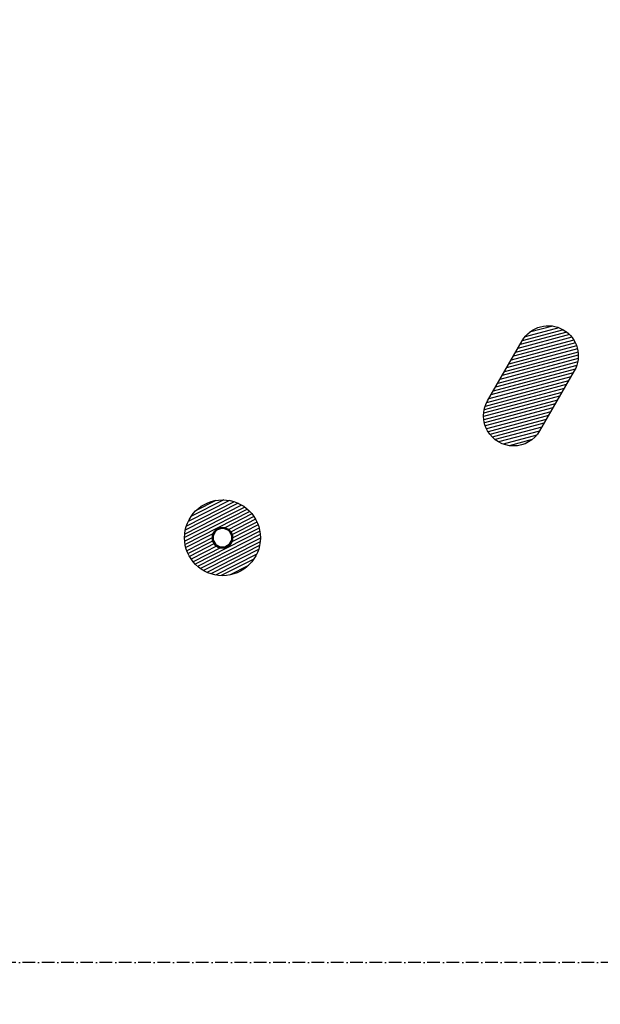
# Model space of a CAD drawing. Header units: millimetres. Extents: x -662 to 662, y -662 to 662.
# Tile 7 of 23: x -478 to -294, y -13 to 298. Entities that reach past the tile are written whole.
import ezdxf

# ---------------------------------------------------------------- set-up
doc = ezdxf.new("R2010")
doc.units = ezdxf.units.MM
doc.linetypes.add('DashDot', pattern=[6, 4, -1, 0, -1])
for name, color, linetype, true_color in [('SkLO AXIS', 7, 'Continuous', 0x000000), ('SkLO BORDER OF DRILLING AREA', 7, 'Continuous', 0x007f00), ('SkLO CANOPY OUTLINE', 7, 'Continuous', 0x7d26cd), ('SkLO MOUNTING HOLES', 7, 'Continuous', 0x7d26cd), ('SkLO NO DRILLING AREA', 7, 'Continuous', 0xc80000)]:
    doc.layers.add(name, color=color, linetype=linetype, true_color=true_color)

msp = doc.modelspace()

# ---------------------------------------------------------------- hatches: boundary and pattern name
at = {"layer": 'SkLO NO DRILLING AREA', "extrusion": (1.66533e-16, 0, -1)}
h = msp.add_hatch(dxfattribs=at)
h.set_pattern_fill('Hatch1', color=256, scale=8, angle=165, style=0, pattern_type=2)
h.set_pattern_definition([(165, (2577.1109, -2580.3507), (-0.25881905, -0.96592583), [])])
h.paths.add_polyline_path([(329.83, 177.72), (318.83, 196.78), (318.77, 196.87), (318.71, 196.97), (318.65, 197.07), (318.59, 197.17), (318.53, 197.26), (318.46, 197.36), (318.4, 197.45), (318.33, 197.55), (318.26, 197.64), (318.19, 197.73), (318.12, 197.83), (318.05, 197.92), (317.98, 198.01), (317.91, 198.1), (317.83, 198.19), (317.75, 198.28), (317.68, 198.36), (317.6, 198.45), (317.52, 198.54), (317.44, 198.62), (317.35, 198.71), (317.27, 198.79), (317.19, 198.87), (317.1, 198.95), (317.02, 199.03), (316.93, 199.11), (316.84, 199.19), (316.75, 199.27), (316.66, 199.34), (316.57, 199.42), (316.48, 199.49), (316.38, 199.56), (316.29, 199.63), (316.19, 199.7), (316.1, 199.77), (316, 199.84), (315.9, 199.91), (315.81, 199.97), (315.71, 200.04), (315.61, 200.1), (315.51, 200.16), (315.4, 200.22), (315.3, 200.28), (315.2, 200.34), (315.1, 200.39), (314.99, 200.45), (314.89, 200.5), (314.78, 200.55), (314.68, 200.61), (314.57, 200.65), (314.47, 200.7), (314.36, 200.75), (314.25, 200.8), (314.15, 200.84), (314.04, 200.88), (313.93, 200.92), (313.82, 200.96), (313.71, 201), (313.61, 201.04), (313.5, 201.07), (313.39, 201.11), (313.28, 201.14), (313.17, 201.17), (313.06, 201.2), (312.95, 201.23), (312.84, 201.26), (312.73, 201.29), (312.61, 201.31), (312.5, 201.33), (312.39, 201.36), (312.28, 201.38), (312.16, 201.4), (312.05, 201.42), (311.93, 201.43), (311.82, 201.45), (311.7, 201.46), (311.59, 201.47), (311.47, 201.49), (311.36, 201.5), (311.24, 201.5), (311.12, 201.51), (311, 201.52), (310.89, 201.52), (310.77, 201.52), (310.65, 201.53), (310.54, 201.53), (310.42, 201.52), (310.3, 201.52), (310.18, 201.52), (310.06, 201.51), (309.95, 201.5), (309.83, 201.49), (309.71, 201.48), (309.59, 201.47), (309.48, 201.46), (309.36, 201.45), (309.24, 201.43), (309.13, 201.41), (309.01, 201.39), (308.89, 201.37), (308.78, 201.35), (308.66, 201.33), (308.55, 201.3), (308.43, 201.28), (308.32, 201.25), (308.2, 201.22), (308.09, 201.19), (307.98, 201.16), (307.86, 201.12), (307.75, 201.09), (307.64, 201.05), (307.53, 201.02), (307.42, 200.98), (307.31, 200.94), (307.2, 200.9), (307.09, 200.85), (306.98, 200.81), (306.88, 200.77), (306.77, 200.72), (306.66, 200.67), (306.56, 200.62), (306.46, 200.57), (306.35, 200.52), (306.25, 200.47), (306.15, 200.42), (306.05, 200.37), (305.95, 200.31), (305.85, 200.25), (305.75, 200.2), (305.65, 200.14), (305.56, 200.08), (305.46, 200.02), (305.36, 199.95), (305.27, 199.89), (305.17, 199.82), (305.08, 199.76), (304.98, 199.69), (304.89, 199.62), (304.8, 199.55), (304.71, 199.48), (304.62, 199.41), (304.53, 199.33), (304.44, 199.26), (304.35, 199.18), (304.26, 199.1), (304.17, 199.02), (304.09, 198.94), (304, 198.86), (303.92, 198.78), (303.84, 198.7), (303.75, 198.61), (303.67, 198.53), (303.59, 198.44), (303.51, 198.35), (303.44, 198.27), (303.36, 198.18), (303.28, 198.09), (303.21, 198), (303.13, 197.9), (303.06, 197.81), (302.99, 197.72), (302.92, 197.62), (302.85, 197.52), (302.78, 197.43), (302.72, 197.33), (302.65, 197.23), (302.59, 197.13), (302.53, 197.03), (302.46, 196.93), (302.4, 196.83), (302.35, 196.73), (302.29, 196.63), (302.23, 196.52), (302.18, 196.42), (302.12, 196.32), (302.07, 196.21), (302.02, 196.11), (301.97, 196), (301.92, 195.89), (301.88, 195.79), (301.83, 195.68), (301.79, 195.57), (301.74, 195.47), (301.7, 195.36), (301.66, 195.25), (301.62, 195.14), (301.59, 195.03), (301.55, 194.92), (301.52, 194.81), (301.48, 194.7), (301.45, 194.59), (301.42, 194.49), (301.39, 194.38), (301.37, 194.26), (301.34, 194.15), (301.32, 194.04), (301.29, 193.93), (301.27, 193.82), (301.25, 193.7), (301.23, 193.59), (301.21, 193.48), (301.19, 193.36), (301.18, 193.25), (301.16, 193.13), (301.15, 193.01), (301.14, 192.9), (301.13, 192.78), (301.12, 192.67), (301.11, 192.55), (301.11, 192.43), (301.1, 192.31), (301.1, 192.2), (301.1, 192.08), (301.1, 191.96), (301.1, 191.84), (301.1, 191.73), (301.11, 191.61), (301.11, 191.49), (301.12, 191.37), (301.13, 191.26), (301.14, 191.14), (301.15, 191.02), (301.17, 190.9), (301.18, 190.79), (301.2, 190.67), (301.21, 190.55), (301.23, 190.44), (301.25, 190.32), (301.28, 190.2), (301.3, 190.09), (301.32, 189.97), (301.35, 189.86), (301.38, 189.74), (301.41, 189.63), (301.44, 189.52), (301.47, 189.4), (301.5, 189.29), (301.54, 189.18), (301.57, 189.07), (301.61, 188.96), (301.65, 188.85), (301.69, 188.74), (301.73, 188.63), (301.77, 188.52), (301.81, 188.41), (301.86, 188.3), (301.91, 188.2), (301.95, 188.09), (302, 187.99), (302.05, 187.88), (302.1, 187.78), (302.15, 187.68), (302.21, 187.58), (302.26, 187.47), (302.32, 187.38), (302.37, 187.28), (313.37, 168.22), (313.43, 168.13), (313.49, 168.03), (313.55, 167.93), (313.61, 167.83), (313.67, 167.74), (313.74, 167.64), (313.8, 167.55), (313.87, 167.45), (313.94, 167.36), (314, 167.27), (314.08, 167.17), (314.15, 167.08), (314.22, 166.99), (314.29, 166.9), (314.37, 166.81), (314.44, 166.72), (314.52, 166.64), (314.6, 166.55), (314.68, 166.46), (314.76, 166.38), (314.84, 166.29), (314.93, 166.21), (315.01, 166.13), (315.1, 166.05), (315.18, 165.97), (315.27, 165.89), (315.36, 165.81), (315.45, 165.73), (315.54, 165.66), (315.63, 165.58), (315.72, 165.51), (315.82, 165.44), (315.91, 165.37), (316.01, 165.3), (316.1, 165.23), (316.2, 165.16), (316.3, 165.09), (316.39, 165.03), (316.49, 164.96), (316.59, 164.9), (316.69, 164.84), (316.79, 164.78), (316.9, 164.72), (317, 164.66), (317.1, 164.61), (317.2, 164.55), (317.31, 164.5), (317.41, 164.45), (317.52, 164.39), (317.62, 164.35), (317.73, 164.3), (317.84, 164.25), (317.94, 164.2), (318.05, 164.16), (318.16, 164.12), (318.27, 164.08), (318.38, 164.04), (318.48, 164), (318.59, 163.96), (318.7, 163.93), (318.81, 163.89), (318.92, 163.86), (319.03, 163.83), (319.14, 163.8), (319.25, 163.77), (319.36, 163.74), (319.47, 163.71), (319.58, 163.69), (319.7, 163.67), (319.81, 163.64), (319.92, 163.62), (320.04, 163.6), (320.15, 163.58), (320.26, 163.57), (320.38, 163.55), (320.5, 163.54), (320.61, 163.53), (320.73, 163.51), (320.84, 163.5), (320.96, 163.5), (321.08, 163.49), (321.19, 163.48), (321.31, 163.48), (321.43, 163.48), (321.55, 163.47), (321.66, 163.47), (321.78, 163.48), (321.9, 163.48), (322.02, 163.48), (322.13, 163.49), (322.25, 163.5), (322.37, 163.51), (322.49, 163.52), (322.6, 163.53), (322.72, 163.54), (322.84, 163.55), (322.96, 163.57), (323.07, 163.59), (323.19, 163.61), (323.31, 163.63), (323.42, 163.65), (323.54, 163.67), (323.65, 163.7), (323.77, 163.72), (323.88, 163.75), (324, 163.78), (324.11, 163.81), (324.22, 163.84), (324.34, 163.88), (324.45, 163.91), (324.56, 163.95), (324.67, 163.98), (324.78, 164.02), (324.89, 164.06), (325, 164.1), (325.11, 164.15), (325.22, 164.19), (325.32, 164.23), (325.43, 164.28), (325.53, 164.33), (325.64, 164.38), (325.74, 164.43), (325.85, 164.48), (325.95, 164.53), (326.05, 164.58), (326.15, 164.63), (326.25, 164.69), (326.35, 164.75), (326.45, 164.8), (326.55, 164.86), (326.64, 164.92), (326.74, 164.98), (326.84, 165.05), (326.93, 165.11), (327.03, 165.18), (327.12, 165.24), (327.21, 165.31), (327.31, 165.38), (327.4, 165.45), (327.49, 165.52), (327.58, 165.59), (327.67, 165.67), (327.76, 165.74), (327.85, 165.82), (327.94, 165.9), (328.02, 165.98), (328.11, 166.06), (328.19, 166.14), (328.28, 166.22), (328.36, 166.3), (328.44, 166.39), (328.53, 166.47), (328.61, 166.56), (328.68, 166.65), (328.76, 166.73), (328.84, 166.82), (328.92, 166.91), (328.99, 167), (329.06, 167.1), (329.14, 167.19), (329.21, 167.28), (329.28, 167.38), (329.35, 167.48), (329.41, 167.57), (329.48, 167.67), (329.55, 167.77), (329.61, 167.87), (329.67, 167.97), (329.73, 168.07), (329.79, 168.17), (329.85, 168.27), (329.91, 168.37), (329.97, 168.48), (330.02, 168.58), (330.08, 168.68), (330.13, 168.79), (330.18, 168.89), (330.23, 169), (330.28, 169.11), (330.32, 169.21), (330.37, 169.32), (330.41, 169.43), (330.45, 169.53), (330.5, 169.64), (330.54, 169.75), (330.57, 169.86), (330.61, 169.97), (330.65, 170.08), (330.68, 170.19), (330.71, 170.3), (330.75, 170.41), (330.78, 170.51), (330.8, 170.62), (330.83, 170.74), (330.86, 170.85), (330.88, 170.96), (330.91, 171.07), (330.93, 171.18), (330.95, 171.3), (330.97, 171.41), (330.99, 171.52), (331.01, 171.64), (331.02, 171.75), (331.03, 171.87), (331.05, 171.99), (331.06, 172.1), (331.07, 172.22), (331.08, 172.33), (331.08, 172.45), (331.09, 172.57), (331.09, 172.69), (331.1, 172.8), (331.1, 172.92), (331.1, 173.04), (331.1, 173.16), (331.09, 173.27), (331.09, 173.39), (331.08, 173.51), (331.08, 173.63), (331.07, 173.74), (331.06, 173.86), (331.05, 173.98), (331.03, 174.1), (331.02, 174.21), (331, 174.33), (330.98, 174.45), (330.97, 174.56), (330.94, 174.68), (330.92, 174.8), (330.9, 174.91), (330.87, 175.03), (330.85, 175.14), (330.82, 175.26), (330.79, 175.37), (330.76, 175.48), (330.73, 175.6), (330.7, 175.71), (330.66, 175.82), (330.63, 175.93), (330.59, 176.04), (330.55, 176.15), (330.51, 176.26), (330.47, 176.37), (330.43, 176.48), (330.38, 176.59), (330.34, 176.7), (330.29, 176.8), (330.25, 176.91), (330.2, 177.01), (330.15, 177.12), (330.1, 177.22), (330.05, 177.32), (329.99, 177.42), (329.94, 177.53), (329.88, 177.62)], flags=0)
h = msp.add_hatch(dxfattribs=at)
h.set_pattern_fill('Hatch1', color=256, scale=8, angle=153, style=0, pattern_type=2)
h.set_pattern_definition([(153, (-4715.3608, 7576.5989), (-0.4539905, -0.89100652), [])])
h.paths.add_polyline_path([(425.45, 131.93), (425.47, 132.06), (425.5, 132.19), (425.52, 132.32), (425.55, 132.45), (425.57, 132.59), (425.59, 132.72), (425.61, 132.86), (425.62, 132.99), (425.64, 133.13), (425.65, 133.27), (425.67, 133.4), (425.68, 133.54), (425.69, 133.68), (425.69, 133.82), (425.7, 133.96), (425.71, 134.1), (425.71, 134.25), (425.71, 134.39), (425.71, 134.53), (425.71, 134.68), (425.7, 134.82), (425.7, 134.96), (425.69, 135.11), (425.68, 135.25), (425.67, 135.4), (425.66, 135.54), (425.64, 135.69), (425.63, 135.84), (425.61, 135.98), (425.59, 136.13), (425.57, 136.28), (425.54, 136.42), (425.52, 136.57), (425.49, 136.72), (425.46, 136.86), (425.43, 137.01), (425.39, 137.16), (425.36, 137.3), (425.32, 137.45), (425.28, 137.6), (425.24, 137.74), (425.2, 137.89), (425.15, 138.03), (425.11, 138.18), (425.06, 138.33), (425.01, 138.47), (424.95, 138.61), (424.9, 138.76), (424.84, 138.9), (424.78, 139.04), (424.72, 139.18), (424.66, 139.33), (424.6, 139.47), (424.53, 139.61), (424.46, 139.75), (424.39, 139.88), (424.32, 140.02), (424.25, 140.16), (424.18, 140.29), (424.1, 140.43), (424.02, 140.56), (423.94, 140.7), (423.86, 140.83), (423.77, 140.96), (423.69, 141.09), (423.6, 141.22), (423.51, 141.34), (423.42, 141.47), (423.33, 141.6), (423.24, 141.72), (423.14, 141.84), (423.04, 141.96), (422.95, 142.08), (422.85, 142.2), (422.75, 142.32), (422.64, 142.43), (422.54, 142.55), (422.43, 142.66), (422.33, 142.77), (422.22, 142.88), (422.11, 142.99), (422, 143.1), (421.89, 143.2), (421.78, 143.31), (421.66, 143.41), (421.55, 143.51), (421.43, 143.61), (421.32, 143.7), (421.2, 143.8), (421.08, 143.89), (420.96, 143.98), (420.84, 144.07), (420.72, 144.16), (420.6, 144.25), (420.47, 144.33), (420.35, 144.42), (420.23, 144.5), (420.1, 144.58), (419.97, 144.66), (419.85, 144.73), (419.72, 144.81), (419.59, 144.88), (419.47, 144.95), (419.34, 145.02), (419.21, 145.09), (419.08, 145.15), (418.95, 145.22), (418.82, 145.28), (418.69, 145.34), (418.56, 145.4), (418.43, 145.46), (418.3, 145.51), (418.17, 145.56), (418.04, 145.62), (417.91, 145.66), (417.77, 145.71), (417.64, 145.76), (417.51, 145.8), (417.38, 145.85), (417.25, 145.89), (417.12, 145.93), (416.99, 145.97), (416.86, 146), (416.73, 146.04), (416.59, 146.07), (416.46, 146.1), (416.33, 146.13), (416.2, 146.16), (416.07, 146.19), (415.94, 146.21), (415.81, 146.24), (415.68, 146.26), (415.55, 146.28), (415.41, 146.3), (415.28, 146.32), (415.14, 146.34), (415, 146.35), (414.87, 146.37), (414.73, 146.38), (414.59, 146.39), (414.45, 146.4), (414.31, 146.41), (414.17, 146.41), (414.03, 146.42), (413.89, 146.42), (413.74, 146.42), (413.6, 146.42), (413.46, 146.42), (413.31, 146.42), (413.17, 146.41), (413.02, 146.4), (412.88, 146.39), (412.73, 146.38), (412.59, 146.37), (412.44, 146.36), (412.3, 146.34), (412.15, 146.32), (412, 146.3), (411.86, 146.28), (411.71, 146.25), (411.56, 146.23), (411.41, 146.2), (411.27, 146.17), (411.12, 146.14), (410.97, 146.11), (410.83, 146.07), (410.68, 146.03), (410.53, 145.99), (410.39, 145.95), (410.24, 145.91), (410.1, 145.87), (409.95, 145.82), (409.81, 145.77), (409.66, 145.72), (409.52, 145.67), (409.37, 145.61), (409.23, 145.56), (409.09, 145.5), (408.95, 145.44), (408.81, 145.37), (408.67, 145.31), (408.53, 145.24), (408.39, 145.18), (408.25, 145.11), (408.11, 145.04), (407.97, 144.96), (407.84, 144.89), (407.7, 144.81), (407.57, 144.73), (407.44, 144.65), (407.3, 144.57), (407.17, 144.49), (407.04, 144.4), (406.92, 144.31), (406.79, 144.23), (406.66, 144.13), (406.54, 144.04), (406.41, 143.95), (406.29, 143.85), (406.17, 143.76), (406.05, 143.66), (405.93, 143.56), (405.81, 143.46), (405.7, 143.36), (405.58, 143.25), (405.47, 143.15), (405.36, 143.04), (405.25, 142.93), (405.14, 142.82), (405.04, 142.71), (404.93, 142.6), (404.83, 142.49), (404.72, 142.38), (404.62, 142.26), (404.53, 142.15), (404.43, 142.03), (404.33, 141.91), (404.24, 141.79), (404.15, 141.67), (404.06, 141.55), (403.97, 141.43), (403.88, 141.31), (403.8, 141.19), (403.71, 141.06), (403.63, 140.94), (403.55, 140.81), (403.47, 140.69), (403.4, 140.56), (403.32, 140.43), (403.25, 140.31), (403.18, 140.18), (403.11, 140.05), (403.04, 139.92), (402.98, 139.79), (402.91, 139.66), (402.85, 139.53), (402.79, 139.4), (402.73, 139.27), (402.68, 139.14), (402.62, 139.01), (402.57, 138.88), (402.52, 138.75), (402.47, 138.62), (402.42, 138.49), (402.37, 138.36), (402.33, 138.22), (402.28, 138.09), (402.24, 137.96), (402.2, 137.83), (402.17, 137.7), (402.13, 137.57), (402.09, 137.44), (402.06, 137.31), (402.03, 137.18), (402, 137.05), (401.97, 136.92), (401.94, 136.79), (401.92, 136.66), (401.9, 136.52), (401.87, 136.39), (401.85, 136.26), (401.83, 136.12), (401.81, 135.99), (401.8, 135.85), (401.78, 135.72), (401.77, 135.58), (401.75, 135.44), (401.74, 135.3), (401.73, 135.16), (401.72, 135.02), (401.72, 134.88), (401.71, 134.74), (401.71, 134.6), (401.71, 134.46), (401.71, 134.31), (401.71, 134.17), (401.72, 134.03), (401.72, 133.88), (401.73, 133.74), (401.74, 133.59), (401.75, 133.45), (401.76, 133.3), (401.78, 133.15), (401.79, 133.01), (401.81, 132.86), (401.83, 132.72), (401.85, 132.57), (401.88, 132.42), (401.9, 132.27), (401.93, 132.13), (401.96, 131.98), (401.99, 131.83), (402.03, 131.69), (402.06, 131.54), (402.1, 131.39), (402.14, 131.25), (402.18, 131.1), (402.22, 130.96), (402.27, 130.81), (402.31, 130.66), (402.36, 130.52), (402.41, 130.38), (402.47, 130.23), (402.52, 130.09), (402.58, 129.94), (402.63, 129.8), (402.69, 129.66), (402.76, 129.52), (402.82, 129.38), (402.89, 129.24), (402.95, 129.1), (403.02, 128.96), (403.1, 128.82), (403.17, 128.69), (403.24, 128.55), (403.32, 128.42), (403.4, 128.28), (403.48, 128.15), (403.56, 128.02), (403.65, 127.89), (403.73, 127.76), (403.82, 127.63), (403.91, 127.5), (404, 127.37), (404.09, 127.25), (404.18, 127.13), (404.28, 127), (404.37, 126.88), (404.47, 126.76), (404.57, 126.64), (404.67, 126.53), (404.78, 126.41), (404.88, 126.3), (404.98, 126.18), (405.09, 126.07), (405.2, 125.96), (405.31, 125.85), (405.42, 125.75), (405.53, 125.64), (405.64, 125.54), (405.75, 125.44), (405.87, 125.34), (405.99, 125.24), (406.1, 125.14), (406.22, 125.05), (406.34, 124.95), (406.46, 124.86), (406.58, 124.77), (406.7, 124.68), (406.82, 124.6), (406.95, 124.51), (407.07, 124.43), (407.19, 124.35), (407.32, 124.27), (407.44, 124.19), (407.57, 124.11), (407.7, 124.04), (407.82, 123.96), (407.95, 123.89), (408.08, 123.82), (408.21, 123.76), (408.34, 123.69), (408.47, 123.63), (408.6, 123.57), (408.73, 123.5), (408.86, 123.45), (408.99, 123.39), (409.12, 123.33), (409.25, 123.28), (409.38, 123.23), (409.51, 123.18), (409.64, 123.13), (409.78, 123.09), (409.91, 123.04), (410.04, 123), (410.17, 122.96), (410.3, 122.92), (410.43, 122.88), (410.56, 122.84), (410.69, 122.81), (410.82, 122.77), (410.95, 122.74), (411.08, 122.71), (411.21, 122.68), (411.34, 122.66), (411.48, 122.63), (411.61, 122.61), (411.74, 122.59), (411.87, 122.56), (412.01, 122.54), (412.14, 122.53), (412.28, 122.51), (412.42, 122.49), (412.55, 122.48), (412.69, 122.47), (412.83, 122.45), (412.97, 122.45), (413.11, 122.44), (413.25, 122.43), (413.39, 122.43), (413.53, 122.42), (413.68, 122.42), (413.82, 122.42), (413.96, 122.43), (414.11, 122.43), (414.25, 122.43), (414.4, 122.44), (414.54, 122.45), (414.69, 122.46), (414.83, 122.47), (414.98, 122.49), (415.12, 122.51), (415.27, 122.52), (415.42, 122.54), (415.56, 122.57), (415.71, 122.59), (415.86, 122.62), (416, 122.64), (416.15, 122.67), (416.3, 122.7), (416.44, 122.74), (416.59, 122.77), (416.74, 122.81), (416.88, 122.85), (417.03, 122.89), (417.18, 122.93), (417.32, 122.98), (417.47, 123.03), (417.61, 123.07), (417.76, 123.13), (417.9, 123.18), (418.04, 123.23), (418.19, 123.29), (418.33, 123.35), (418.47, 123.41), (418.61, 123.47), (418.75, 123.53), (418.89, 123.6), (419.03, 123.67), (419.17, 123.74), (419.31, 123.81), (419.45, 123.88), (419.58, 123.96), (419.72, 124.03), (419.85, 124.11), (419.98, 124.19), (420.11, 124.27), (420.25, 124.36), (420.37, 124.44), (420.5, 124.53), (420.63, 124.62), (420.76, 124.71), (420.88, 124.8), (421.01, 124.9), (421.13, 124.99), (421.25, 125.09), (421.37, 125.19), (421.49, 125.28), (421.61, 125.39), (421.72, 125.49), (421.83, 125.59), (421.95, 125.7), (422.06, 125.8), (422.17, 125.91), (422.28, 126.02), (422.38, 126.13), (422.49, 126.24), (422.59, 126.35), (422.69, 126.47), (422.79, 126.58), (422.89, 126.7), (422.99, 126.82), (423.09, 126.93), (423.18, 127.05), (423.27, 127.17), (423.36, 127.29), (423.45, 127.41), (423.54, 127.54), (423.62, 127.66), (423.7, 127.78), (423.79, 127.91), (423.87, 128.03), (423.94, 128.16), (424.02, 128.28), (424.09, 128.41), (424.17, 128.54), (424.24, 128.67), (424.31, 128.79), (424.38, 128.92), (424.44, 129.05), (424.5, 129.18), (424.57, 129.31), (424.63, 129.44), (424.69, 129.57), (424.74, 129.7), (424.8, 129.83), (424.85, 129.96), (424.9, 130.1), (424.95, 130.23), (425, 130.36), (425.05, 130.49), (425.09, 130.62), (425.13, 130.75), (425.18, 130.88), (425.22, 131.01), (425.25, 131.15), (425.29, 131.28), (425.32, 131.41), (425.36, 131.54), (425.39, 131.67), (425.42, 131.8)], flags=0)
h.paths.add_polyline_path([(416.74, 133.78), (416.73, 133.74), (416.73, 133.71), (416.72, 133.68), (416.71, 133.64), (416.7, 133.61), (416.69, 133.58), (416.68, 133.54), (416.67, 133.51), (416.66, 133.47), (416.65, 133.44), (416.64, 133.41), (416.63, 133.37), (416.61, 133.34), (416.6, 133.3), (416.59, 133.27), (416.57, 133.24), (416.56, 133.2), (416.55, 133.17), (416.53, 133.14), (416.51, 133.1), (416.5, 133.07), (416.48, 133.04), (416.46, 133), (416.45, 132.97), (416.43, 132.94), (416.41, 132.9), (416.39, 132.87), (416.37, 132.84), (416.35, 132.8), (416.33, 132.77), (416.31, 132.74), (416.29, 132.71), (416.27, 132.68), (416.25, 132.64), (416.23, 132.61), (416.2, 132.58), (416.18, 132.55), (416.16, 132.52), (416.13, 132.49), (416.11, 132.46), (416.08, 132.43), (416.06, 132.4), (416.03, 132.37), (416, 132.34), (415.98, 132.31), (415.95, 132.28), (415.92, 132.25), (415.89, 132.22), (415.87, 132.2), (415.84, 132.17), (415.81, 132.14), (415.78, 132.11), (415.75, 132.09), (415.72, 132.06), (415.69, 132.04), (415.66, 132.01), (415.63, 131.99), (415.59, 131.96), (415.56, 131.94), (415.53, 131.91), (415.5, 131.89), (415.46, 131.87), (415.43, 131.84), (415.4, 131.82), (415.36, 131.8), (415.33, 131.78), (415.3, 131.76), (415.26, 131.74), (415.23, 131.72), (415.19, 131.7), (415.16, 131.68), (415.12, 131.66), (415.08, 131.64), (415.05, 131.63), (415.01, 131.61), (414.98, 131.59), (414.94, 131.58), (414.9, 131.56), (414.87, 131.55), (414.83, 131.53), (414.79, 131.52), (414.76, 131.5), (414.72, 131.49), (414.68, 131.48), (414.64, 131.47), (414.61, 131.45), (414.57, 131.44), (414.53, 131.43), (414.49, 131.42), (414.45, 131.41), (414.42, 131.4), (414.38, 131.4), (414.34, 131.39), (414.3, 131.38), (414.26, 131.37), (414.23, 131.37), (414.19, 131.36), (414.15, 131.35), (414.11, 131.35), (414.07, 131.34), (414.04, 131.34), (414, 131.34), (413.96, 131.33), (413.92, 131.33), (413.89, 131.33), (413.85, 131.33), (413.81, 131.32), (413.77, 131.32), (413.74, 131.32), (413.7, 131.32), (413.66, 131.32), (413.63, 131.32), (413.59, 131.32), (413.55, 131.33), (413.52, 131.33), (413.48, 131.33), (413.45, 131.33), (413.41, 131.34), (413.38, 131.34), (413.34, 131.34), (413.31, 131.35), (413.27, 131.35), (413.24, 131.36), (413.2, 131.36), (413.17, 131.37), (413.13, 131.38), (413.1, 131.38), (413.07, 131.39), (413.03, 131.4), (413, 131.41), (412.96, 131.41), (412.93, 131.42), (412.9, 131.43), (412.86, 131.44), (412.83, 131.45), (412.8, 131.46), (412.76, 131.47), (412.73, 131.48), (412.69, 131.49), (412.66, 131.51), (412.63, 131.52), (412.59, 131.53), (412.56, 131.54), (412.52, 131.56), (412.49, 131.57), (412.46, 131.59), (412.42, 131.6), (412.39, 131.62), (412.36, 131.63), (412.32, 131.65), (412.29, 131.67), (412.26, 131.68), (412.22, 131.7), (412.19, 131.72), (412.16, 131.74), (412.12, 131.76), (412.09, 131.78), (412.06, 131.8), (412.03, 131.82), (411.99, 131.84), (411.96, 131.86), (411.93, 131.88), (411.9, 131.91), (411.87, 131.93), (411.84, 131.95), (411.81, 131.98), (411.77, 132), (411.74, 132.02), (411.71, 132.05), (411.68, 132.08), (411.65, 132.1), (411.63, 132.13), (411.6, 132.15), (411.57, 132.18), (411.54, 132.21), (411.51, 132.24), (411.48, 132.27), (411.46, 132.29), (411.43, 132.32), (411.4, 132.35), (411.38, 132.38), (411.35, 132.41), (411.32, 132.44), (411.3, 132.47), (411.27, 132.51), (411.25, 132.54), (411.22, 132.57), (411.2, 132.6), (411.18, 132.63), (411.15, 132.67), (411.13, 132.7), (411.11, 132.73), (411.09, 132.77), (411.07, 132.8), (411.05, 132.84), (411.03, 132.87), (411.01, 132.91), (410.99, 132.94), (410.97, 132.98), (410.95, 133.01), (410.93, 133.05), (410.91, 133.08), (410.9, 133.12), (410.88, 133.16), (410.86, 133.19), (410.85, 133.23), (410.83, 133.27), (410.82, 133.3), (410.8, 133.34), (410.79, 133.38), (410.78, 133.41), (410.77, 133.45), (410.75, 133.49), (410.74, 133.53), (410.73, 133.56), (410.72, 133.6), (410.71, 133.64), (410.7, 133.68), (410.69, 133.72), (410.68, 133.75), (410.67, 133.79), (410.67, 133.83), (410.66, 133.87), (410.65, 133.91), (410.65, 133.94), (410.64, 133.98), (410.64, 134.02), (410.63, 134.06), (410.63, 134.09), (410.62, 134.13), (410.62, 134.17), (410.62, 134.21), (410.61, 134.25), (410.61, 134.28), (410.61, 134.32), (410.61, 134.36), (410.61, 134.39), (410.61, 134.43), (410.61, 134.47), (410.61, 134.5), (410.61, 134.54), (410.61, 134.58), (410.62, 134.61), (410.62, 134.65), (410.62, 134.69), (410.62, 134.72), (410.63, 134.76), (410.63, 134.79), (410.64, 134.83), (410.64, 134.86), (410.65, 134.9), (410.65, 134.93), (410.66, 134.97), (410.66, 135), (410.67, 135.03), (410.68, 135.07), (410.68, 135.1), (410.69, 135.13), (410.7, 135.17), (410.71, 135.2), (410.72, 135.24), (410.73, 135.27), (410.74, 135.3), (410.75, 135.34), (410.76, 135.37), (410.77, 135.4), (410.78, 135.44), (410.79, 135.47), (410.81, 135.51), (410.82, 135.54), (410.83, 135.57), (410.85, 135.61), (410.86, 135.64), (410.87, 135.68), (410.89, 135.71), (410.9, 135.74), (410.92, 135.78), (410.94, 135.81), (410.95, 135.84), (410.97, 135.88), (410.99, 135.91), (411.01, 135.94), (411.03, 135.98), (411.05, 136.01), (411.07, 136.04), (411.09, 136.07), (411.11, 136.11), (411.13, 136.14), (411.15, 136.17), (411.17, 136.2), (411.19, 136.23), (411.22, 136.26), (411.24, 136.3), (411.26, 136.33), (411.29, 136.36), (411.31, 136.39), (411.34, 136.42), (411.36, 136.45), (411.39, 136.48), (411.41, 136.51), (411.44, 136.54), (411.47, 136.56), (411.5, 136.59), (411.52, 136.62), (411.55, 136.65), (411.58, 136.68), (411.61, 136.7), (411.64, 136.73), (411.67, 136.76), (411.7, 136.78), (411.73, 136.81), (411.76, 136.83), (411.79, 136.86), (411.82, 136.88), (411.86, 136.91), (411.89, 136.93), (411.92, 136.95), (411.95, 136.98), (411.99, 137), (412.02, 137.02), (412.05, 137.04), (412.09, 137.07), (412.12, 137.09), (412.16, 137.11), (412.19, 137.13), (412.23, 137.15), (412.26, 137.16), (412.3, 137.18), (412.33, 137.2), (412.37, 137.22), (412.41, 137.24), (412.44, 137.25), (412.48, 137.27), (412.52, 137.28), (412.55, 137.3), (412.59, 137.31), (412.63, 137.33), (412.66, 137.34), (412.7, 137.35), (412.74, 137.37), (412.78, 137.38), (412.81, 137.39), (412.85, 137.4), (412.89, 137.41), (412.93, 137.42), (412.97, 137.43), (413, 137.44), (413.04, 137.45), (413.08, 137.46), (413.12, 137.47), (413.15, 137.47), (413.19, 137.48), (413.23, 137.49), (413.27, 137.49), (413.31, 137.5), (413.34, 137.5), (413.38, 137.51), (413.42, 137.51), (413.46, 137.51), (413.49, 137.51), (413.53, 137.52), (413.57, 137.52), (413.61, 137.52), (413.64, 137.52), (413.68, 137.52), (413.72, 137.52), (413.75, 137.52), (413.79, 137.52), (413.83, 137.52), (413.86, 137.52), (413.9, 137.52), (413.94, 137.51), (413.97, 137.51), (414.01, 137.51), (414.04, 137.5), (414.08, 137.5), (414.11, 137.5), (414.15, 137.49), (414.18, 137.49), (414.22, 137.48), (414.25, 137.47), (414.29, 137.47), (414.32, 137.46), (414.35, 137.45), (414.39, 137.45), (414.42, 137.44), (414.45, 137.43), (414.49, 137.42), (414.52, 137.41), (414.56, 137.4), (414.59, 137.39), (414.62, 137.38), (414.66, 137.37), (414.69, 137.36), (414.73, 137.35), (414.76, 137.34), (414.79, 137.33), (414.83, 137.31), (414.86, 137.3), (414.9, 137.29), (414.93, 137.27), (414.96, 137.26), (415, 137.24), (415.03, 137.23), (415.06, 137.21), (415.1, 137.19), (415.13, 137.18), (415.16, 137.16), (415.2, 137.14), (415.23, 137.12), (415.26, 137.11), (415.3, 137.09), (415.33, 137.07), (415.36, 137.05), (415.39, 137.03), (415.43, 137), (415.46, 136.98), (415.49, 136.96), (415.52, 136.94), (415.55, 136.92), (415.58, 136.89), (415.61, 136.87), (415.64, 136.84), (415.67, 136.82), (415.7, 136.79), (415.73, 136.77), (415.76, 136.74), (415.79, 136.72), (415.82, 136.69), (415.85, 136.66), (415.88, 136.64), (415.91, 136.61), (415.94, 136.58), (415.96, 136.55), (415.99, 136.52), (416.02, 136.49), (416.04, 136.46), (416.07, 136.43), (416.1, 136.4), (416.12, 136.37), (416.15, 136.34), (416.17, 136.31), (416.19, 136.28), (416.22, 136.24), (416.24, 136.21), (416.26, 136.18), (416.29, 136.14), (416.31, 136.11), (416.33, 136.08), (416.35, 136.04), (416.37, 136.01), (416.39, 135.97), (416.41, 135.94), (416.43, 135.9), (416.45, 135.87), (416.47, 135.83), (416.49, 135.8), (416.51, 135.76), (416.52, 135.73), (416.54, 135.69), (416.56, 135.65), (416.57, 135.62), (416.59, 135.58), (416.6, 135.54), (416.61, 135.51), (416.63, 135.47), (416.64, 135.43), (416.65, 135.39), (416.67, 135.36), (416.68, 135.32), (416.69, 135.28), (416.7, 135.24), (416.71, 135.2), (416.72, 135.17), (416.73, 135.13), (416.74, 135.09), (416.74, 135.05), (416.75, 135.02), (416.76, 134.98), (416.77, 134.94), (416.77, 134.9), (416.78, 134.86), (416.78, 134.83), (416.79, 134.79), (416.79, 134.75), (416.8, 134.71), (416.8, 134.67), (416.8, 134.64), (416.8, 134.6), (416.81, 134.56), (416.81, 134.52), (416.81, 134.49), (416.81, 134.45), (416.81, 134.41), (416.81, 134.38), (416.81, 134.34), (416.81, 134.3), (416.81, 134.27), (416.8, 134.23), (416.8, 134.2), (416.8, 134.16), (416.8, 134.12), (416.79, 134.09), (416.79, 134.05), (416.78, 134.02), (416.78, 133.98), (416.77, 133.95), (416.77, 133.91), (416.76, 133.88), (416.76, 133.85), (416.75, 133.81)], flags=0)

# ---------------------------------------------------------------- linework, layer by layer
at = {"layer": 'SkLO AXIS', "linetype": 'DashDot'}
msp.add_line((661.61, 0), (-661.61, 0), dxfattribs=at)
at = {"layer": 'SkLO BORDER OF DRILLING AREA'}
msp.add_lwpolyline([(-329.83, 177.72), (-318.83, 196.78, -1), (-302.37, 187.28), (-313.37, 168.22, -1.000001)], format="xyb", close=True, dxfattribs=at)
for centre, radius in [((0, 0), 593), ((-413.71, 134.42), 12)]:
    msp.add_circle(centre, radius, dxfattribs=at)
at = {"layer": 'SkLO CANOPY OUTLINE'}
msp.add_circle((0, 0), 610, dxfattribs=at)
at = {"layer": 'SkLO MOUNTING HOLES', "lineweight": 50}
msp.add_circle((-413.71, 134.42), 3.1, dxfattribs=at)

doc.saveas('drawing.dxf')
